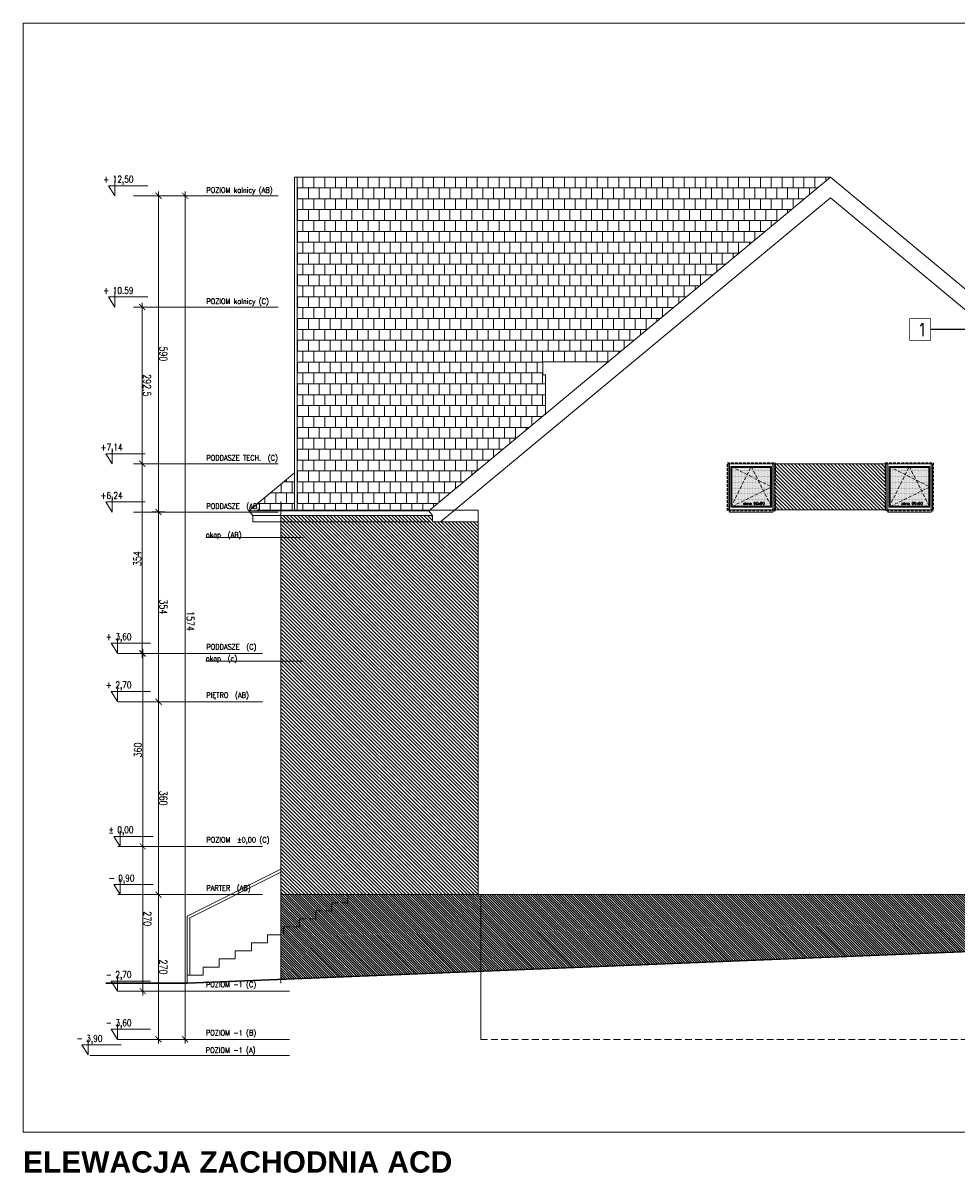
# Model space of a CAD drawing. Header units: millimetres. Extents: x 23192 to 177760, y -399809 to -79279.
# Tile 13 of 70: x 68230 to 69973, y -241899 to -239753. Entities that reach past the tile are written whole.
import ezdxf

# ---------------------------------------------------------------- set-up
doc = ezdxf.new("R2010")
doc.units = ezdxf.units.MM
for name, pattern in [('CACHE', [9.525, 6.35, -3.175]), ('CARKOVANA', [7.5, 5, -2.5]), ('HIDDEN', [9.525, 6.35, -3.175])]:
    doc.linetypes.add(name, pattern=pattern)
doc.layers.get('0').update_dxf_attribs({"lineweight": 0})
for name, color, linetype, lineweight in [('! opisy okien elewacja', 7, 'Continuous', 0), ('!! 0_ Istn-okna', 6, 'Continuous', 13), ('!! 0_ Istn-sciany', 3, 'Continuous', 30), ('!! 0_ Opis', 8, 'Continuous', 13), ('!! 0_ WIDOK ELEWACJA', 4, 'Continuous', 0), ('!! 0_Istn-cienka', 4, 'Continuous', 9), ('!! 1_Hatch dach', 252, 'Continuous', 5), ('!! 2_NOWE OKNA WIDOk - remont', 140, 'Continuous', 5), ('!! 2_TYNK OBRYS', 252, 'Continuous', 13), ('0-rzedne-blok', 62, 'Continuous', 13)]:
    doc.layers.add(name, color=color, linetype=linetype, lineweight=lineweight)
doc.layers.add('!! 0_bloki rzędnych', color=7, linetype='Continuous', lineweight=0, plot=False)
doc.layers.add('ND', color=240, linetype='Continuous', lineweight=0, plot=False)
doc.layers.add('!! 1_ELEWACJA KOLOR', color=7, linetype='Continuous', lineweight=13, true_color=0x6888bb)
doc.layers.add('!! 2_ELEWACJA COKÓŁ', color=9, linetype='Continuous', lineweight=13, true_color=0x808080)
doc.layers.add('!!_1  OPISY ELEWACJE', color=250, linetype='Continuous')
doc.styles.add('DEUTSCH', font='SIMPLEX8')
doc.styles.add('SIMPLEX', font='simplex.shx', dxfattribs={"width": 0.77})
doc.styles.add('STYLE10', font='arialbd.ttf')
doc.styles.add('TXT', font='simplex.shx')
doc.dimstyles.new('OL PB 100', dxfattribs={"dimscale": 4, "dimtxt": 3.5, "dimasz": 0.2, "dimexe": 10, "dimexo": 10, "dimgap": 0.5, "dimtad": 1, "dimdec": 1, "dimrnd": 0.5, "dimzin": 9, "dimdsep": 46, "dimtxsty": 'SIMPLEX', "dimblk": 'thick_MSz', "dimcen": 0.05, "dimdle": 8, "dimse1": 1, "dimse2": 1, "dimclrd": 256, "dimclre": 256, "dimclrt": 3, "dimadec": 1, "dimazin": 2, "dimtfac": 1, "dimtdec": 1, "dimtix": 1, "dimtofl": 0, "dimtmove": 2, "dimatfit": 3, "dimldrblk": 'thick_MSz', "dimfxl": 10, "dimfxlon": 1, "dimtolj": 1, "dimlwd": -1, "dimlwe": -1, "dimarcsym": 0})
pattern_1 = [(135, (-125229.0226, -287064.9747), (-2.24506403, -2.24506403), [])]

# ---------------------------------------------------------------- blocks, each defined once
blk = doc.blocks.new('thick_MSz')
for p, q in [((-10, 0), (10, 0)), ((0, 15), (0, -15))]:
    blk.add_line(p, q)
at = {"const_width": 2, "elevation": 2}
blk.add_lwpolyline([(-7.1, -7.1), (7.1, 7.1)], dxfattribs=at)
blk = doc.blocks.new('*D3823')
at = {"layer": 'DEFPOINTS', "color": 0, "ltscale": 100, "transparency": 16777216}
for p in [(15576.3, 8739.9), (15576.3, 8648.5), (15846.3, 8648.5)]:
    blk.add_point(p, dxfattribs=at)
at = {"layer": 'ND', "ltscale": 100, "transparency": 16777216}
blk.add_line((15845.5, 8739.9), (15577.1, 8739.9), dxfattribs=at)
at = {"layer": 'ND', "ltscale": 100, "transparency": 16777216, "xscale": 0.8, "yscale": 0.8, "zscale": 0.8}
for p, rotation in [((15576.3, 8739.9), 180.0000000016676), ((15846.3, 8739.9), 1.667546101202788e-09)]:
    blk.add_blockref('thick_MSz', p, dxfattribs=dict(at, rotation=rotation))
at = {"layer": 'ND', "color": 3, "ltscale": 100, "transparency": 16777216, "insert": (15711.3, 8748.9), "char_height": 14, "attachment_point": 5, "rotation": 0, "style": 'SIMPLEX'}
blk.add_mtext('\\A1;270', dxfattribs=at)
blk = doc.blocks.new('D_kota')
for p, q in [((8.7, 0), (8.7, 23)), ((-0.8, 15), (8.7, 15)), ((8.7, 0), (-0.8, 15))]:
    blk.add_line(p, q)
blk.add_lwpolyline([(-0.8, 15), (57.9, 15)])
at = {"style": 'DEUTSCH', "width": 0.8}
blk.add_attdef('POZ.ARCH', (7.3, 19.7), '', height=10, dxfattribs=at)
blk = doc.blocks.new('*D3824')
at = {"layer": 'DEFPOINTS', "color": 0, "ltscale": 100, "transparency": 16777216}
for p in [(15846.3, 8789.5), (14272.3, 8752.2), (15846.3, 8606.6)]:
    blk.add_point(p, dxfattribs=at)
at = {"layer": 'ND', "ltscale": 100, "transparency": 16777216}
blk.add_line((14273.1, 8789.5), (15845.5, 8789.5), dxfattribs=at)
at = {"layer": 'ND', "ltscale": 100, "transparency": 16777216, "xscale": 0.8, "yscale": 0.8, "zscale": 0.8}
for p, rotation in [((14272.3, 8789.5), 180.0000000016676), ((15846.3, 8789.5), 1.667517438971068e-09)]:
    blk.add_blockref('thick_MSz', p, dxfattribs=dict(at, rotation=rotation))
at = {"layer": 'ND', "color": 3, "ltscale": 100, "transparency": 16777216, "insert": (15065.7, 8799.5), "char_height": 14, "attachment_point": 5, "rotation": 0, "style": 'SIMPLEX'}
blk.add_mtext('\\A1;1574', dxfattribs=at)
blk = doc.blocks.new('*D3825')
at = {"layer": 'DEFPOINTS', "color": 0, "ltscale": 100, "transparency": 16777216}
for p in [(15216.3, 8739.9), (15216.3, 8648.5), (15576.3, 8648.5)]:
    blk.add_point(p, dxfattribs=at)
at = {"layer": 'ND', "ltscale": 100, "transparency": 16777216}
blk.add_line((15575.5, 8739.9), (15217.1, 8739.9), dxfattribs=at)
at = {"layer": 'ND', "ltscale": 100, "transparency": 16777216, "xscale": 0.8, "yscale": 0.8, "zscale": 0.8}
for p, rotation in [((15216.3, 8739.9), 180.0000000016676), ((15576.3, 8739.9), 1.667546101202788e-09)]:
    blk.add_blockref('thick_MSz', p, dxfattribs=dict(at, rotation=rotation))
at = {"layer": 'ND', "color": 3, "ltscale": 100, "transparency": 16777216, "insert": (15396.3, 8748.9), "char_height": 14, "attachment_point": 5, "rotation": 0, "style": 'SIMPLEX'}
blk.add_mtext('\\A1;360', dxfattribs=at)
blk = doc.blocks.new('*D3826')
at = {"layer": 'DEFPOINTS', "color": 0, "ltscale": 100, "transparency": 16777216}
for p in [(14862.3, 8739.9), (14862.3, 8648.6), (15216.3, 8648.5)]:
    blk.add_point(p, dxfattribs=at)
at = {"layer": 'ND', "ltscale": 100, "transparency": 16777216}
blk.add_line((15215.5, 8739.9), (14863.1, 8739.9), dxfattribs=at)
at = {"layer": 'ND', "ltscale": 100, "transparency": 16777216, "xscale": 0.8, "yscale": 0.8, "zscale": 0.8}
for p, rotation in [((14862.3, 8739.9), 180.0000000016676), ((15216.3, 8739.9), 1.667546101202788e-09)]:
    blk.add_blockref('thick_MSz', p, dxfattribs=dict(at, rotation=rotation))
at = {"layer": 'ND', "color": 3, "ltscale": 100, "transparency": 16777216, "insert": (15039.3, 8748.9), "char_height": 14, "attachment_point": 5, "rotation": 0, "style": 'SIMPLEX'}
blk.add_mtext('\\A1;354', dxfattribs=at)
blk = doc.blocks.new('*D3827')
at = {"layer": 'DEFPOINTS', "color": 0, "ltscale": 100, "transparency": 16777216}
for p in [(14272.3, 8739.9), (14272.3, 8693), (14862.3, 8648.6)]:
    blk.add_point(p, dxfattribs=at)
at = {"layer": 'ND', "ltscale": 100, "transparency": 16777216}
blk.add_line((14861.5, 8739.9), (14273.1, 8739.9), dxfattribs=at)
at = {"layer": 'ND', "ltscale": 100, "transparency": 16777216, "xscale": 0.8, "yscale": 0.8, "zscale": 0.8}
for p, rotation in [((14272.3, 8739.9), 180.0000000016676), ((14862.3, 8739.9), 1.667546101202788e-09)]:
    blk.add_blockref('thick_MSz', p, dxfattribs=dict(at, rotation=rotation))
at = {"layer": 'ND', "color": 3, "ltscale": 100, "transparency": 16777216, "insert": (14567.3, 8748.9), "char_height": 14, "attachment_point": 5, "rotation": 0, "style": 'SIMPLEX'}
blk.add_mtext('\\A1;590', dxfattribs=at)
blk = doc.blocks.new('*D3828')
at = {"layer": 'DEFPOINTS', "color": 0, "ltscale": 100, "transparency": 16777216}
for p in [(15486.3, 8710.4), (15486.3, 8648.5), (15756.3, 8648.5)]:
    blk.add_point(p, dxfattribs=at)
at = {"layer": 'ND', "ltscale": 100, "transparency": 16777216}
blk.add_line((15755.5, 8710.4), (15487.1, 8710.4), dxfattribs=at)
at = {"layer": 'ND', "ltscale": 100, "transparency": 16777216, "xscale": 0.8, "yscale": 0.8, "zscale": 0.8}
for p, rotation in [((15486.3, 8710.4), 180.0000000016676), ((15756.3, 8710.4), 1.667546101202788e-09)]:
    blk.add_blockref('thick_MSz', p, dxfattribs=dict(at, rotation=rotation))
at = {"layer": 'ND', "color": 3, "ltscale": 100, "transparency": 16777216, "insert": (15621.3, 8719.4), "char_height": 14, "attachment_point": 5, "rotation": 0, "style": 'SIMPLEX'}
blk.add_mtext('\\A1;270', dxfattribs=at)
blk = doc.blocks.new('*D3829')
at = {"layer": 'DEFPOINTS', "color": 0, "ltscale": 100, "transparency": 16777216}
for p in [(15126.3, 8710.4), (15126.3, 8648.5), (15486.3, 8648.5)]:
    blk.add_point(p, dxfattribs=at)
at = {"layer": 'ND', "ltscale": 100, "transparency": 16777216}
blk.add_line((15485.5, 8710.4), (15127.1, 8710.4), dxfattribs=at)
at = {"layer": 'ND', "ltscale": 100, "transparency": 16777216, "xscale": 0.8, "yscale": 0.8, "zscale": 0.8, "rotation": 180}
blk.add_blockref('thick_MSz', (15126.3, 8710.4), dxfattribs=at)
at = {"layer": 'ND', "ltscale": 100, "transparency": 16777216, "xscale": 0.8, "yscale": 0.8, "zscale": 0.8}
blk.add_blockref('thick_MSz', (15486.3, 8710.4), dxfattribs=at)
at = {"layer": 'ND', "color": 3, "ltscale": 100, "transparency": 16777216, "insert": (15306.3, 8701.4), "char_height": 14, "attachment_point": 5, "rotation": 180, "style": 'SIMPLEX'}
blk.add_mtext('\\A1;360', dxfattribs=at)
blk = doc.blocks.new('*D3821')
at = {"layer": 'DEFPOINTS', "color": 0, "ltscale": 100, "transparency": 16777216}
for p in [(14772.3, 8709.4), (14772.3, 8648.5), (15126.3, 8648.5)]:
    blk.add_point(p, dxfattribs=at)
at = {"layer": 'ND', "ltscale": 100, "transparency": 16777216}
blk.add_line((15125.5, 8709.4), (14773.1, 8709.4), dxfattribs=at)
at = {"layer": 'ND', "ltscale": 100, "transparency": 16777216, "xscale": 0.8, "yscale": 0.8, "zscale": 0.8, "rotation": 180}
blk.add_blockref('thick_MSz', (14772.3, 8709.4), dxfattribs=at)
at = {"layer": 'ND', "ltscale": 100, "transparency": 16777216, "xscale": 0.8, "yscale": 0.8, "zscale": 0.8}
blk.add_blockref('thick_MSz', (15126.3, 8709.4), dxfattribs=at)
at = {"layer": 'ND', "color": 3, "ltscale": 100, "transparency": 16777216, "insert": (14949.3, 8700.4), "char_height": 14, "attachment_point": 5, "rotation": 180, "style": 'SIMPLEX'}
blk.add_mtext('\\A1;354', dxfattribs=at)
blk = doc.blocks.new('*D3822')
at = {"layer": 'DEFPOINTS', "color": 0, "ltscale": 100, "transparency": 16777216}
for p in [(14479.8, 8709.4), (14479.8, 8593.5), (14772.3, 8593.5)]:
    blk.add_point(p, dxfattribs=at)
at = {"layer": 'ND', "ltscale": 100, "transparency": 16777216}
blk.add_line((14771.5, 8709.4), (14480.6, 8709.4), dxfattribs=at)
at = {"layer": 'ND', "ltscale": 100, "transparency": 16777216, "xscale": 0.8, "yscale": 0.8, "zscale": 0.8, "rotation": 180}
blk.add_blockref('thick_MSz', (14479.8, 8709.4), dxfattribs=at)
at = {"layer": 'ND', "ltscale": 100, "transparency": 16777216, "xscale": 0.8, "yscale": 0.8, "zscale": 0.8}
blk.add_blockref('thick_MSz', (14772.3, 8709.4), dxfattribs=at)
at = {"layer": 'ND', "color": 3, "ltscale": 100, "transparency": 16777216, "insert": (14626.1, 8718.4), "char_height": 14, "attachment_point": 5, "style": 'SIMPLEX'}
blk.add_mtext('\\A1;292.5', dxfattribs=at)
blk = doc.blocks.new('okno 90x90')
at = {"layer": '!! 1_Hatch dach', "true_color": 0x575757}
h = blk.add_hatch(dxfattribs=at)
h.set_pattern_fill('DOTS', color=251)
h.set_pattern_definition([(0, (-9634.3096, -11214.1331), (0.79375, 1.5875), [0, -1.5875])])
h.paths.add_polyline_path([(7, 79), (79, 79), (79, 7), (7, 7)])
at = {"layer": '!! 0_ Istn-okna', "linetype": 'CARKOVANA', "lineweight": 5}
blk.add_lwpolyline([(-2, 88), (88, 88), (88, -2), (-2, -2)], close=True, dxfattribs=at)
at = {"layer": '!! 0_ Istn-okna'}
for points in [[(0, 86), (86, 86), (86, 0), (0, 0)], [(5, 81), (81, 81), (81, 5), (5, 5)], [(7, 79), (79, 79), (79, 7), (7, 7)]]:
    blk.add_lwpolyline(points, close=True, dxfattribs=at)
at = {"layer": '!! 1_Hatch dach', "color": 251, "linetype": 'CACHE', "true_color": 0x575757}
for points in [[(5, 5), (43, 81), (81, 5)], [(5, 81), (81, 43), (5, 5)]]:
    blk.add_lwpolyline(points, dxfattribs=at)
at = {"insert": (28.1, 14.4), "char_height": 5, "attachment_point": 1, "style": 'TXT'}
blk.add_mtext_dynamic_manual_height_columns('okno 90x90', width=52.63, gutter_width=75, heights=[0], dxfattribs=at)
blk = doc.blocks.new('POZIOMY BLOK')
for p, q in [((14909.91, 9009.49), (14909.91, 8828.06)), ((15140.67, 9009.49), (15140.67, 8828.06)), ((15756.32, 8984.49), (15756.32, 8664.25)), ((15846.32, 8984.49), (15846.32, 8664.25)), ((15876.32, 8984.49), (15876.32, 8664.25)), ((14272.32, 8962.8), (14272.32, 8693.05)), ((14479.8, 8962.8), (14479.8, 8693.05)), ((14772.32, 8962.8), (14772.32, 8693.05)), ((14862.32, 8962.8), (14862.32, 8693.05)), ((15126.32, 8934), (15126.32, 8664.25)), ((15216.32, 8934), (15216.32, 8664.25)), ((15486.32, 8934), (15486.32, 8664.25)), ((15576.32, 8934), (15576.32, 8664.25)), ((15876.32, 8682.25), (15876.32, 8611.49))]:
    blk.add_line(p, q)
at = {"layer": '0-rzedne-blok'}
ref = blk.add_blockref('D_kota', (14272.32, 8647.32), dxfattribs=dict(at, xscale=1.250000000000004, yscale=1.250000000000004, zscale=1.250000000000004, rotation=90))
ref.add_attrib('POZ.ARCH', '+ 12,50', (14247.74, 8636.49), dxfattribs={"layer": '0', "height": 12.5, "rotation": 90, "style": 'DEUTSCH', "width": 0.8})
ref = blk.add_blockref('D_kota', (14479.8, 8647.32), dxfattribs=dict(at, xscale=1.250000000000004, yscale=1.250000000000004, zscale=1.250000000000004, rotation=90))
ref.add_attrib('POZ.ARCH', '+ 10.59', (14455.22, 8636.49), dxfattribs={"layer": '0', "height": 12.5, "rotation": 90, "style": 'DEUTSCH', "width": 0.8})
ref = blk.add_blockref('D_kota', (14772.32, 8642.51), dxfattribs=dict(at, xscale=1.250000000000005, yscale=1.250000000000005, zscale=1.250000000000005, rotation=90))
ref.add_attrib('POZ.ARCH', '+7,14', (14747.74, 8631.68), dxfattribs={"layer": '0', "height": 12.5, "rotation": 90, "style": 'DEUTSCH', "width": 0.8})
ref = blk.add_blockref('D_kota', (14862.32, 8642.51), dxfattribs=dict(at, xscale=1.250000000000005, yscale=1.250000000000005, zscale=1.250000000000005, rotation=90))
ref.add_attrib('POZ.ARCH', '+6,24', (14837.74, 8631.68), dxfattribs={"layer": '0', "height": 12.5, "rotation": 90, "style": 'DEUTSCH', "width": 0.8})
ref = blk.add_blockref('D_kota', (15125.85, 8652.26), dxfattribs=dict(at, xscale=1.250000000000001, yscale=1.250000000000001, zscale=1.250000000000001, rotation=89.99999992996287))
ref.add_attrib('POZ.ARCH', '+ 3,60', (15101.27, 8641.44), dxfattribs={"layer": '0', "height": 12.5, "rotation": 90, "style": 'DEUTSCH', "width": 0.8})
ref = blk.add_blockref('D_kota', (15215.85, 8652.26), dxfattribs=dict(at, xscale=1.250000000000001, yscale=1.250000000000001, zscale=1.250000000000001, rotation=89.99999992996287))
ref.add_attrib('POZ.ARCH', '+ 2,70', (15191.27, 8641.44), dxfattribs={"layer": '0', "height": 12.5, "rotation": 90, "style": 'DEUTSCH', "width": 0.8})
ref = blk.add_blockref('D_kota', (15486.32, 8657.67), dxfattribs=dict(at, xscale=1.250000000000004, yscale=1.250000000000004, zscale=1.250000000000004, rotation=90))
ref.add_attrib('POZ.ARCH', '%%p 0,00  ', (15461.74, 8646.85), dxfattribs={"layer": '0', "height": 12.5, "rotation": 90, "style": 'DEUTSCH', "width": 0.8})
ref = blk.add_blockref('D_kota', (15576.32, 8657.67), dxfattribs=dict(at, xscale=1.250000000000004, yscale=1.250000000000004, zscale=1.250000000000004, rotation=90))
ref.add_attrib('POZ.ARCH', '- 0,90  ', (15551.74, 8646.85), dxfattribs={"layer": '0', "height": 12.5, "rotation": 90, "style": 'DEUTSCH', "width": 0.8})
ref = blk.add_blockref('D_kota', (15756.32, 8652.26), dxfattribs=dict(at, xscale=1.250000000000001, yscale=1.250000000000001, zscale=1.250000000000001, rotation=89.99999992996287))
ref.add_attrib('POZ.ARCH', '- 2,70', (15731.74, 8641.44), dxfattribs={"layer": '0', "height": 12.5, "rotation": 90, "style": 'DEUTSCH', "width": 0.8})
ref = blk.add_blockref('D_kota', (15846.32, 8652.26), dxfattribs=dict(at, xscale=1.250000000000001, yscale=1.250000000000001, zscale=1.250000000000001, rotation=89.99999992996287))
ref.add_attrib('POZ.ARCH', '- 3,60', (15821.74, 8641.44), dxfattribs={"layer": '0', "height": 12.5, "rotation": 90, "style": 'DEUTSCH', "width": 0.8})
ref = blk.add_blockref('D_kota', (15875.5, 8597.99), dxfattribs=dict(at, xscale=1.250000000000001, yscale=1.250000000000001, zscale=1.250000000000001, rotation=89.99999992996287))
ref.add_attrib('POZ.ARCH', '- 3,90', (15850.92, 8587.16), dxfattribs={"layer": '0', "height": 12.5, "rotation": 90, "style": 'DEUTSCH', "width": 0.8})
at = {"style": 'SIMPLEX', "width": 0.77}
for s, p in [('POZIOM kalnicy (AB)', (14266.63, 8829.03, -0.04)), ('PODDASZE TECH.  (C)', (14766.35, 8829.03, -0.04)), ('POZIOM kalnicy (C)', (14474.11, 8829.03, -0.04)), ('PODDASZE  (AB)', (14856.35, 8829.03, -0.04)), ('POZIOM  %%P0,00 (C)', (15478.99, 8829.03, -0.04)), ('PODDASZE  (C)', (15118.99, 8829.03, -0.04)), ('PIĘTRO  (AB)', (15208.99, 8829.03, -0.04)), ('PARTER  (AB)', (15568.99, 8829.03, -0.04)), ('POZIOM -1 (C)', (15748.99, 8828.23, -0.04)), ('POZIOM -1 (B)', (15838.99, 8828.23, -0.04)), ('POZIOM -1 (A)', (15871.38, 8827.97, -0.04)), ('okap  (AB)', (14909.91, 8828.06)), ('okap  (c)', (15140.67, 8828.06))]:
    blk.add_text(s, height=10, rotation=90, dxfattribs=at).set_placement(p)
at = {"layer": 'ND', "ltscale": 100}
dim = blk.add_linear_dim(base=(15846.32, 8789.48), p1=(14272.32, 8752.23), p2=(15846.32, 8606.6), angle=180, dimstyle='OL PB 100', dxfattribs=at)
dim.commit()
dim.dimension.update_dxf_attribs({"geometry": '*D3824', "text_midpoint": (15065.71, 8799.48), "dimtype": 160})
for base, p1, p2, picture, middle in [((14272.32, 8739.89), (14862.32, 8648.65), (14272.32, 8693.05), '*D3827', (14567.32, 8748.89)), ((14862.32, 8739.89), (15216.32, 8648.52), (14862.32, 8648.65), '*D3826', (15039.32, 8748.89)), ((15216.32, 8739.89), (15576.32, 8648.52), (15216.32, 8648.52), '*D3825', (15396.32, 8748.89)), ((15576.32, 8739.89), (15846.32, 8648.52), (15576.32, 8648.52), '*D3823', (15711.32, 8748.89)), ((14772.32, 8709.43), (15126.32, 8648.52), (14772.32, 8648.52), '*D3821', (14949.32, 8700.43)), ((15126.32, 8710.39), (15486.32, 8648.52), (15126.32, 8648.52), '*D3829', (15306.32, 8701.39)), ((15486.32, 8710.39), (15756.32, 8648.52), (15486.32, 8648.52), '*D3828', (15621.32, 8719.39))]:
    dim = blk.add_linear_dim(base=base, p1=p1, p2=p2, angle=180, dimstyle='OL PB 100', dxfattribs=at)
    dim.commit()
    dim.dimension.update_dxf_attribs({"geometry": picture, "text_midpoint": middle})
dim = blk.add_linear_dim(base=(14479.8, 8709.43), p1=(14772.32, 8593.49), p2=(14479.8, 8593.49), dimstyle='OL PB 100', dxfattribs=at)
dim.commit()
dim.dimension.update_dxf_attribs({"geometry": '*D3822', "text_midpoint": (14626.06, 8718.43)})

msp = doc.modelspace()

# ---------------------------------------------------------------- hatches: boundary and pattern name
at = {"layer": '!! 1_ELEWACJA KOLOR', "true_color": 0x315442}
h = msp.add_hatch(dxfattribs=at)
h.set_pattern_fill('ANSI31', color=129, scale=1.5, angle=-90)
h.paths.add_polyline_path([(69632.06575, -240575.35053), (69841.06575, -240575.35053), (69841.06575, -240661.35053), (69632.06575, -240661.35053)])
h = msp.add_hatch(dxfattribs=at)
h.set_pattern_fill('ANSI31', color=129, scale=1.5, angle=-90)
h.paths.add_polyline_path([(68711.56575, -241379.35053), (69079.56575, -241379.35053), (69079.56575, -240683.73925), (68994.56575, -240683.73925), (68994.56575, -240671.75065), (68711.56575, -240671.75065)])
h.paths.add_polyline_path([(68568.51869, -241289.47958), (68721.58418, -241289.47958), (68721.58418, -241265.86839), (68568.51869, -241265.86839)], flags=9)
at = {"layer": '!! 1_Hatch dach', "true_color": 0x990000}
h = msp.add_hatch(dxfattribs=at)
h.set_pattern_fill('AR-B88', color=14, scale=0.1, angle=180)
h.paths.add_polyline_path([(68742.11686, -240040.33038), (68742.11686, -240661.85053), (68988.87118, -240661.85053), (69204.97763, -240482.33237), (69204.97763, -240409.33038), (69199.97763, -240409.33038), (69199.97763, -240385.23797), (69321.86121, -240385.23797), (69737.06575, -240040.33038)])
h.paths.add_polyline_path([(68568.51869, -240576.83647), (68756.14352, -240576.83647), (68756.14352, -240553.22529), (68568.51869, -240553.22529)], flags=9)
h = msp.add_hatch(dxfattribs=at)
h.set_pattern_fill('AR-B88', color=14, scale=0.1, angle=180)
h.paths.add_polyline_path([(68737.11686, -240592.32602), (68737.11686, -240663.10684), (68651.90993, -240663.10684)])
at = {"layer": '!! 2_ELEWACJA COKÓŁ', "true_color": 0x2b2b2c}
h = msp.add_hatch(dxfattribs=at)
h.set_pattern_fill('ANSI31', color=250, angle=90)
h.set_pattern_definition(pattern_1)
h.paths.add_polyline_path([(68711.56575, -241379.35053), (68711.56575, -241537.29408), (69084.56575, -241522.25376), (69084.56575, -241379.35053), (69079.56575, -241379.35053)])
h = msp.add_hatch(dxfattribs=at)
h.set_pattern_fill('ANSI31', color=250, angle=90)
h.set_pattern_definition(pattern_1)
h.paths.add_polyline_path([(69084.56575, -241379.35053), (69084.56575, -241522.25376), (70396.56575, -241469.35053), (70396.56575, -241379.35053)])

# ---------------------------------------------------------------- linework, layer by layer
at = {"layer": '! opisy okien elewacja'}
for points in [[(68230.46845, -241822.67692), (68230.46845, -239752.90582), (75114.13549, -239752.90582), (75114.13549, -241822.67692)], [(68737.11686, -240592.32602), (68737.11686, -240663.10684), (68651.90993, -240663.10684)]]:
    msp.add_lwpolyline(points, close=True, dxfattribs=at)
msp.add_lwpolyline([(68987.35881, -240663.10684), (68987.35881, -240663.10684)], dxfattribs=at)
at = {"layer": '!! 0_ Istn-sciany'}
msp.add_lwpolyline([(70396.56575, -241469.35053), (68536.56575, -241544.35053), (68384.9187, -241544.35053)], dxfattribs=at)
at = {"layer": '!! 0_ WIDOK ELEWACJA'}
for points in [[(68737.11686, -240663.10684), (68737.11686, -240040.33038)], [(69737.06575, -240040.33038), (68737.11686, -240040.33038)], [(68742.11686, -240663.10684), (68742.11686, -240040.33038)], [(68987.35881, -240663.10684), (69737.06575, -240040.33038)], [(68987.35881, -240663.10684), (69737.06575, -240040.33038)], [(70486.77269, -240663.10684), (69737.06575, -240040.33038)], [(69009.47069, -240683.73925), (69737.06575, -240079.33097)], [(70464.66081, -240683.73925), (69737.06575, -240079.33097)], [(69323.3928, -240385.23797), (69199.97763, -240385.23797), (69199.97763, -240409.33038), (69204.97763, -240409.33038), (69204.97763, -240483.96884)], [(68651.90993, -240663.10684), (68737.11686, -240592.32602)], [(68711.56575, -240645.62987), (68711.56575, -241544.35053)], [(68651.90993, -240663.10684), (68659.11686, -240671.75065), (68659.11686, -240683.73925), (68990.86988, -240683.73925)], [(68651.90993, -240663.10684), (68987.35881, -240663.10684)], [(68659.11686, -240671.75065), (68994.56575, -240671.75065)], [(68666.56575, -240661.85053), (69079.56575, -240661.85053)], [(68987.35881, -240663.10684), (68994.56575, -240671.75065), (68994.56575, -240683.73925), (69079.56575, -240683.73925)], [(68987.35881, -240663.10684), (68994.56575, -240671.75065), (68994.56575, -240683.73925), (69079.56575, -240683.73925)], [(69079.56575, -240661.85053), (69079.56575, -241379.35053)], [(68711.56575, -241331.85053), (68536.56575, -241419.35053)], [(68711.56575, -241337.4407), (68541.56575, -241422.4407)], [(69079.56575, -241379.35053), (68711.56575, -241379.35053)], [(69079.56575, -241379.35053), (70401.56575, -241379.35053)], [(69084.56575, -241379.35053), (69084.56575, -241649.35053)], [(68536.56575, -241529.35053), (68536.56575, -241419.35053)], [(68541.56575, -241529.35053), (68541.56575, -241422.4407)], [(68711.56575, -241454.35053), (68686.56575, -241454.35053), (68686.56575, -241469.35053), (68656.56575, -241469.35053), (68656.56575, -241484.35053), (68626.56575, -241484.35053), (68626.56575, -241499.35053), (68596.56575, -241499.35053), (68596.56575, -241514.35053), (68566.56575, -241514.35053), (68566.56575, -241529.35053), (68536.56575, -241529.35053), (68536.56575, -241544.35053)]]:
    msp.add_lwpolyline(points, dxfattribs=at)
for points in [[(69548.56575, -240575.35053), (69629.56575, -240575.35053), (69629.56575, -240665.35053), (69548.56575, -240665.35053)], [(69843.56575, -240575.35053), (69924.56575, -240575.35053), (69924.56575, -240665.35053), (69843.56575, -240665.35053)]]:
    msp.add_lwpolyline(points, close=True, dxfattribs=at)
at = {"layer": '!! 0_Istn-cienka', "linetype": 'HIDDEN', "ltscale": 2}
for points in [[(68836.56575, -241379.35053), (68836.56575, -241394.35053), (68806.56575, -241394.35053), (68806.56575, -241409.35053), (68776.56575, -241409.35053), (68776.56575, -241424.35053), (68746.56575, -241424.35053), (68746.56575, -241439.35053), (68716.56575, -241439.35053), (68716.56575, -241454.35053)], [(69079.56575, -241379.35053), (68836.56575, -241379.35053)], [(69084.56575, -241649.35053), (70396.56575, -241649.35053)]]:
    msp.add_lwpolyline(points, dxfattribs=at)
at = {"layer": '!! 2_TYNK OBRYS'}
msp.add_lwpolyline([(69632.06575, -240575.35053), (69841.06575, -240575.35053), (69841.06575, -240661.35053), (69632.06575, -240661.35053)], close=True, dxfattribs=at)
at = {"layer": '!!_1  OPISY ELEWACJE', "const_width": 1.2}
msp.add_lwpolyline([(69884.33736, -240345.16872), (69884.33736, -240304.62393), (69924.0517, -240304.62393), (69924.0517, -240345.16872)], close=True, dxfattribs=at)
msp.add_lwpolyline([(69884.33736, -240345.16872), (69884.33736, -240304.62393), (69924.0517, -240304.62393), (69924.0517, -240345.16872)], close=True, dxfattribs=at)
at = {"layer": '!!_1  OPISY ELEWACJE'}
msp.add_lwpolyline([(70236.98744, -240324.89633), (69924.0517, -240324.89633)], dxfattribs=at)

# ---------------------------------------------------------------- block references
at = {"layer": '!! 0_bloki rzędnych', "linetype": 'Continuous', "rotation": 269.9999999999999}
msp.add_blockref('POZIOMY BLOK', (59743.42605, -225803.02803), dxfattribs=at)
at = {"layer": '!! 2_NOWE OKNA WIDOk - remont'}
for p in [(69546.06575, -240661.35053), (69841.06575, -240661.35053)]:
    msp.add_blockref('okno 90x90', p, dxfattribs=at)

# ---------------------------------------------------------------- texts
at = {"layer": '!! 0_ Opis', "insert": (68230.46845, -241857.99783), "char_height": 40, "attachment_point": 1, "style": 'STYLE10'}
msp.add_mtext_dynamic_manual_height_columns('ELEWACJA ZACHODNIA ACD', width=4411.4728324, gutter_width=75, heights=[0], dxfattribs=at)
at = {"layer": '!!_1  OPISY ELEWACJE', "insert": (69898.03928, -240313.29256), "char_height": 24, "attachment_point": 1, "style": 'TXT'}
msp.add_mtext_dynamic_manual_height_columns('1', width=40.5447886, gutter_width=90, heights=[0], dxfattribs=at)

doc.saveas('drawing.dxf')
